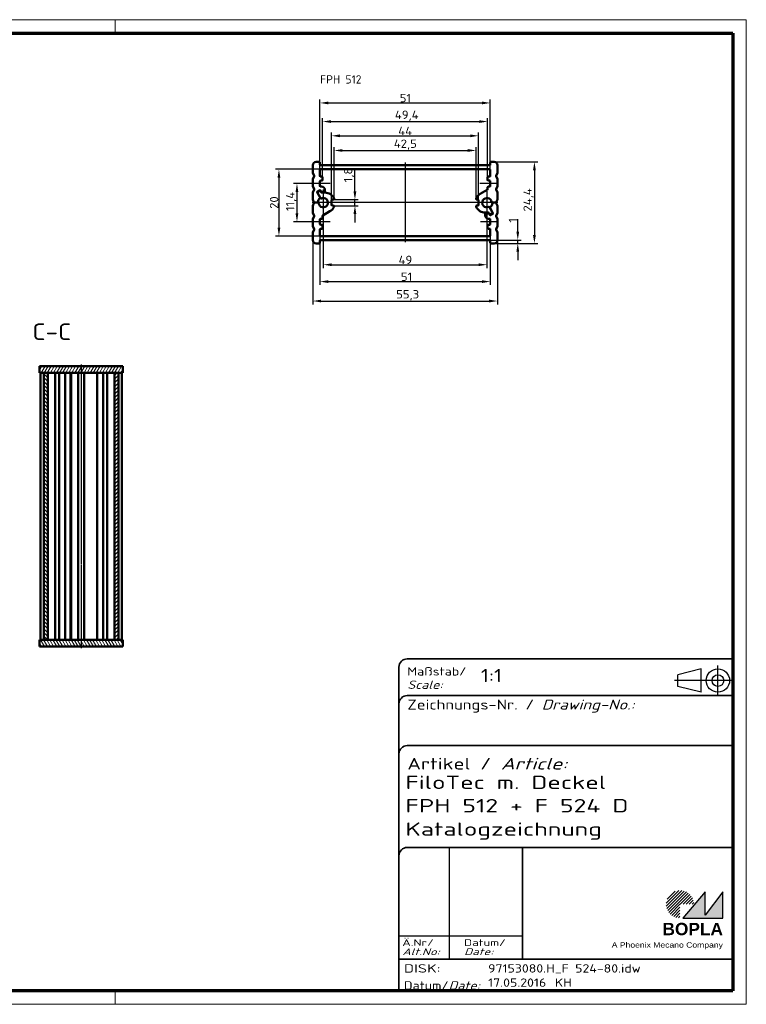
# Model space of a CAD drawing. Header units: millimetres. Extents: x 1 to 419, y 1 to 296.
# Tile 3 of 3: x 201 to 419, y 1 to 296. Entities that reach past the tile are written whole.
import ezdxf
from ezdxf.enums import TextEntityAlignment as Align

# ---------------------------------------------------------------- set-up
doc = ezdxf.new("R2010")
doc.units = ezdxf.units.MM
for name, pattern in [('ACAD_ISO04W100', [30, 24, -3, 0, -3]), ('CHAIN', [0.3543, 0.2362, -0.0295, 0.0591, -0.0295]), ('DASH_DOT', [0.37, 0.24, -0.06, 0.01, -0.06]), ('DASHED', [0.2067, 0.1654, -0.0413])]:
    doc.linetypes.add(name, pattern=pattern)
doc.layers.get('0').update_dxf_attribs({"lineweight": 25})
for name, color, linetype, lineweight in [('Bemaßung (ISO)', 1, 'Continuous', 25), ('Mittellinie (ISO)', 1, 'DASH_DOT', 25), ('Mittelpunktmarkierung (ISO)', 1, 'DASH_DOT', 25), ('Rahmen (ISO)', 7, 'Continuous', 70), ('Schraffur (ISO)', 1, 'Continuous', 18), ('Sichtbar (ISO)', 7, 'Continuous', 50), ('Sichtbar schmal (ISO)', 1, 'Continuous', 25), ('Symbol (ISO)', 1, 'Continuous', 25), ('Titel (ISO)', 5, 'Continuous', 50), ('Verdeckt (ISO)', 5, 'DASHED', 35)]:
    doc.layers.add(name, color=color, linetype=linetype, lineweight=lineweight)
doc.styles.add('2_5', font='isocpeur.ttf', dxfattribs={"width": 1.1})
doc.styles.add('5', font='isocpeur.ttf', dxfattribs={"width": 1.1})
doc.styles.add('Notiztext (DIN)', font='isocpeur.ttf', dxfattribs={"width": 1.1})
doc.styles.get("Standard").update_dxf_attribs({"font": 'isocpeur.ttf', "width": 1.1})
doc.styles.add('Textstil142', font='isocpeur.ttf', dxfattribs={"width": 1.4})
doc.styles.add('Textstil143', font='isocpeur.ttf', dxfattribs={"width": 1.4})
doc.styles.add('Textstil144', font='isocpeur.ttf', dxfattribs={"width": 1.4})
doc.styles.add('Textstil242', font='isocpeur.ttf', dxfattribs={"width": 1.2})
doc.styles.add('Textstil243', font='isocpeur.ttf', dxfattribs={"width": 1.4})
doc.styles.add('Textstil248', font='isocpeui.ttf', dxfattribs={"width": 1.2})
doc.styles.add('Textstil249', font='isocpeui.ttf', dxfattribs={"width": 1.4})
doc.styles.add('Textstil68', font='isocpeur.ttf', dxfattribs={"width": 1.2})
doc.dimstyles.new('Standard (DIN)', dxfattribs={"dimtxt": 2.5, "dimasz": 2.5, "dimexe": 1, "dimexo": 0, "dimgap": 0.2, "dimtad": 1, "dimdec": 6, "dimrnd": 1e-08, "dimtxsty": '2_5', "dimcen": 0.09, "dimdle": 7, "dimclrd": 256, "dimclre": 256, "dimclrt": 5, "dimadec": 6, "dimazin": 2, "dimtfac": 0.72, "dimtmove": 0, "dimatfit": 3, "dimfxl": 1, "dimtolj": 1, "dimlwd": -1, "dimlwe": -1, "dimarcsym": 0})

# ---------------------------------------------------------------- blocks, each defined once
blk = doc.blocks.new('Ränder Bopla-A3-Rahmen')
at = {"color": 1, "linetype": 'Continuous', "lineweight": 18}
for p, q in [((1, 296), (419, 296)), ((1, 1), (1, 296)), ((125, 296), (125, 292)), ((230, 296), (230, 292)), ((419, 296), (419, 1)), ((125, 5), (125, 1)), ((230, 5), (230, 1)), ((419, 1), (1, 1))]:
    blk.add_line(p, q, dxfattribs=at)
at = {"color": 3, "linetype": 'Continuous', "lineweight": 70}
for p, q in [((20, 292), (415, 292)), ((20, 5), (20, 292)), ((415, 292), (415, 5)), ((415, 5), (20, 5))]:
    blk.add_line(p, q, dxfattribs=at)
at = {"layer": 'Rahmen (ISO)', "color": 1, "insert": (19, 55), "char_height": 2.03, "width": 168.977, "attachment_point": 7, "rotation": 90, "style": 'Notiztext (DIN)'}
blk.add_mtext('\\fISOCPEUR|b0|i0;\\W1.20;\\H2.0300;"Schutzvermerk nach DIN ISO 16016 beachten" \\fISOCPEUR|b0|i1;\\W1.20;\\H2.0300;"Please pay attention to copyright note DIN ISO 16016"', dxfattribs=at)
blk = doc.blocks.new('*D12')
at = {"layer": 'Bemaßung (ISO)'}
for p, q in [((301.81, 244.58), (301.81, 251.2)), ((295.39, 242.08), (302.81, 242.08)), ((301.81, 240.28), (301.81, 242.08)), ((295.39, 240.28), (302.81, 240.28)), ((301.81, 237.78), (301.81, 235.28))]:
    blk.add_line(p, q, dxfattribs=at)
for points in [[(301.39, 244.58), (302.23, 244.58), (301.81, 242.08)], [(301.39, 237.78), (302.23, 237.78), (301.81, 240.28)]]:
    blk.add_solid(points, dxfattribs=at)
at = {"layer": 'Defpoints', "color": 0}
for p in [(295.39, 242.08), (295.39, 240.28), (301.81, 240.28)]:
    blk.add_point(p, dxfattribs=at)
at = {"layer": 'Bemaßung (ISO)', "color": 5, "insert": (301.61, 247.28), "char_height": 2.5, "attachment_point": 7, "rotation": 90, "style": '2_5'}
blk.add_mtext('\\A1;1,8', dxfattribs=at)
blk = doc.blocks.new('*D13')
at = {"layer": 'Bemaßung (ISO)'}
for p, q in [((289.04, 246.88), (283.46, 246.88)), ((284.46, 244.38), (284.46, 237.98)), ((289.04, 235.48), (283.46, 235.48))]:
    blk.add_line(p, q, dxfattribs=at)
for points in [[(284.04, 244.38), (284.87, 244.38), (284.46, 246.88)], [(284.04, 237.98), (284.87, 237.98), (284.46, 235.48)]]:
    blk.add_solid(points, dxfattribs=at)
at = {"layer": 'Defpoints', "color": 0}
for p in [(289.04, 246.88), (284.46, 235.48), (289.04, 235.48)]:
    blk.add_point(p, dxfattribs=at)
at = {"layer": 'Bemaßung (ISO)', "color": 5, "insert": (284.26, 238.66), "char_height": 2.5, "attachment_point": 7, "rotation": 90, "style": '2_5'}
blk.add_mtext('\\A1;11,4', dxfattribs=at)
blk = doc.blocks.new('*D14')
at = {"layer": 'Bemaßung (ISO)'}
for p, q in [((291.54, 251.18), (278.06, 251.18)), ((279.06, 248.68), (279.06, 233.68)), ((291.54, 231.18), (278.06, 231.18))]:
    blk.add_line(p, q, dxfattribs=at)
for points in [[(278.65, 248.68), (279.48, 248.68), (279.06, 251.18)], [(278.65, 233.68), (279.48, 233.68), (279.06, 231.18)]]:
    blk.add_solid(points, dxfattribs=at)
at = {"layer": 'Defpoints', "color": 0}
for p in [(291.54, 251.18), (279.06, 231.18), (291.54, 231.18)]:
    blk.add_point(p, dxfattribs=at)
at = {"layer": 'Bemaßung (ISO)', "color": 5, "insert": (278.86, 239.33), "char_height": 2.5, "attachment_point": 7, "rotation": 90, "style": '2_5'}
blk.add_mtext('\\A1;20', dxfattribs=at)
blk = doc.blocks.new('*D15')
at = {"layer": 'Bemaßung (ISO)'}
for p, q in [((350.58, 232.48), (350.58, 236.21)), ((342.14, 229.98), (351.58, 229.98)), ((343.49, 228.98), (351.58, 228.98)), ((350.58, 228.98), (350.58, 229.98)), ((350.58, 226.48), (350.58, 223.98))]:
    blk.add_line(p, q, dxfattribs=at)
for points in [[(350.16, 232.48), (350.99, 232.48), (350.58, 229.98)], [(350.16, 226.48), (350.99, 226.48), (350.58, 228.98)]]:
    blk.add_solid(points, dxfattribs=at)
at = {"layer": 'Defpoints', "color": 0}
for p in [(342.14, 229.98), (343.49, 228.98), (350.58, 229.98)]:
    blk.add_point(p, dxfattribs=at)
at = {"layer": 'Bemaßung (ISO)', "color": 5, "insert": (350.38, 235.18), "char_height": 2.5, "attachment_point": 7, "rotation": 90, "style": '2_5'}
blk.add_mtext('\\A1;1', dxfattribs=at)
blk = doc.blocks.new('*D16')
at = {"layer": 'Bemaßung (ISO)'}
for p, q in [((343.49, 253.38), (356.56, 253.38)), ((355.56, 250.88), (355.56, 231.48)), ((343.49, 228.98), (356.56, 228.98))]:
    blk.add_line(p, q, dxfattribs=at)
for points in [[(355.14, 250.88), (355.97, 250.88), (355.56, 253.38)], [(355.14, 231.48), (355.97, 231.48), (355.56, 228.98)]]:
    blk.add_solid(points, dxfattribs=at)
at = {"layer": 'Defpoints', "color": 0}
for p in [(343.49, 253.38), (343.49, 228.98), (355.56, 228.98)]:
    blk.add_point(p, dxfattribs=at)
at = {"layer": 'Bemaßung (ISO)', "color": 5, "insert": (355.36, 238.53), "char_height": 2.5, "attachment_point": 7, "rotation": 90, "style": '2_5'}
blk.add_mtext('\\A1;24,4', dxfattribs=at)
blk = doc.blocks.new('*D17')
at = {"layer": 'Bemaßung (ISO)'}
for p, q in [((292.34, 237.28), (292.34, 221.59)), ((341.34, 237.28), (341.34, 221.59)), ((294.84, 222.59), (338.84, 222.59))]:
    blk.add_line(p, q, dxfattribs=at)
for points in [[(294.84, 223), (294.84, 222.17), (292.34, 222.59)], [(338.84, 223), (338.84, 222.17), (341.34, 222.59)]]:
    blk.add_solid(points, dxfattribs=at)
at = {"layer": 'Defpoints', "color": 0}
for p in [(292.34, 237.28), (341.34, 237.28), (341.34, 222.59)]:
    blk.add_point(p, dxfattribs=at)
at = {"layer": 'Bemaßung (ISO)', "color": 5, "insert": (314.87, 222.79), "char_height": 2.5, "attachment_point": 7, "style": '2_5'}
blk.add_mtext('\\A1;49', dxfattribs=at)
blk = doc.blocks.new('*D18')
at = {"layer": 'Bemaßung (ISO)'}
for p, q in [((291.34, 231.38), (291.34, 216.53)), ((342.34, 231.38), (342.34, 216.53)), ((293.84, 217.53), (339.84, 217.53))]:
    blk.add_line(p, q, dxfattribs=at)
for points in [[(293.84, 217.95), (293.84, 217.11), (291.34, 217.53)], [(339.84, 217.95), (339.84, 217.11), (342.34, 217.53)]]:
    blk.add_solid(points, dxfattribs=at)
at = {"layer": 'Defpoints', "color": 0}
for p in [(291.34, 231.38), (342.34, 231.38), (342.34, 217.53)]:
    blk.add_point(p, dxfattribs=at)
at = {"layer": 'Bemaßung (ISO)', "color": 5, "insert": (315.57, 217.73), "char_height": 2.5, "attachment_point": 7, "style": '2_5'}
blk.add_mtext('\\A1;51', dxfattribs=at)
blk = doc.blocks.new('*D19')
at = {"layer": 'Bemaßung (ISO)'}
for p, q in [((289.19, 229.98), (289.19, 210.71)), ((344.49, 229.98), (344.49, 210.71)), ((291.69, 211.71), (341.99, 211.71))]:
    blk.add_line(p, q, dxfattribs=at)
for points in [[(291.69, 212.13), (291.69, 211.29), (289.19, 211.71)], [(341.99, 212.13), (341.99, 211.29), (344.49, 211.71)]]:
    blk.add_solid(points, dxfattribs=at)
at = {"layer": 'Defpoints', "color": 0}
for p in [(289.19, 229.98), (344.49, 229.98), (344.49, 211.71)]:
    blk.add_point(p, dxfattribs=at)
at = {"layer": 'Bemaßung (ISO)', "color": 5, "insert": (314.16, 211.91), "char_height": 2.5, "attachment_point": 7, "style": '2_5'}
blk.add_mtext('\\A1;55,3', dxfattribs=at)
blk = doc.blocks.new('*D20')
at = {"layer": 'Bemaßung (ISO)'}
for p, q in [((294.84, 241.88), (294.84, 262.21)), ((297.34, 261.21), (336.34, 261.21)), ((338.84, 241.88), (338.84, 262.21))]:
    blk.add_line(p, q, dxfattribs=at)
for points in [[(297.34, 261.63), (297.34, 260.79), (294.84, 261.21)], [(336.34, 261.63), (336.34, 260.79), (338.84, 261.21)]]:
    blk.add_solid(points, dxfattribs=at)
at = {"layer": 'Defpoints', "color": 0}
for p in [(338.84, 261.21), (294.84, 241.88), (338.84, 241.88)]:
    blk.add_point(p, dxfattribs=at)
at = {"layer": 'Bemaßung (ISO)', "color": 5, "insert": (314.78, 261.41), "char_height": 2.5, "attachment_point": 7, "style": '2_5'}
blk.add_mtext('\\A1;44', dxfattribs=at)
blk = doc.blocks.new('*D21')
at = {"layer": 'Bemaßung (ISO)'}
for p, q in [((295.59, 242.34), (295.59, 257.82)), ((298.09, 256.82), (335.59, 256.82)), ((338.09, 242.34), (338.09, 257.82))]:
    blk.add_line(p, q, dxfattribs=at)
for points in [[(298.09, 257.24), (298.09, 256.4), (295.59, 256.82)], [(335.59, 257.24), (335.59, 256.4), (338.09, 256.82)]]:
    blk.add_solid(points, dxfattribs=at)
at = {"layer": 'Defpoints', "color": 0}
for p in [(338.09, 256.82), (295.59, 242.34), (338.09, 242.34)]:
    blk.add_point(p, dxfattribs=at)
at = {"layer": 'Bemaßung (ISO)', "color": 5, "insert": (313.45, 257.02), "char_height": 2.5, "attachment_point": 7, "style": '2_5'}
blk.add_mtext('\\A1;42,5', dxfattribs=at)
blk = doc.blocks.new('*D22')
at = {"layer": 'Bemaßung (ISO)'}
for p, q in [((292.14, 248.78), (292.14, 266.48)), ((341.54, 248.78), (341.54, 266.48)), ((294.64, 265.48), (339.04, 265.48))]:
    blk.add_line(p, q, dxfattribs=at)
for points in [[(294.64, 265.89), (294.64, 265.06), (292.14, 265.48)], [(339.04, 265.89), (339.04, 265.06), (341.54, 265.48)]]:
    blk.add_solid(points, dxfattribs=at)
at = {"layer": 'Defpoints', "color": 0}
for p in [(341.54, 265.48), (292.14, 248.78), (341.54, 248.78)]:
    blk.add_point(p, dxfattribs=at)
at = {"layer": 'Bemaßung (ISO)', "color": 5, "insert": (313.77, 265.68), "char_height": 2.5, "attachment_point": 7, "style": '2_5'}
blk.add_mtext('\\A1;49,4', dxfattribs=at)
blk = doc.blocks.new('*D23')
at = {"layer": 'Bemaßung (ISO)'}
for p, q in [((291.34, 250.98), (291.34, 272.06)), ((342.34, 250.98), (342.34, 272.06)), ((293.84, 271.06), (339.84, 271.06))]:
    blk.add_line(p, q, dxfattribs=at)
for points in [[(293.84, 271.47), (293.84, 270.64), (291.34, 271.06)], [(339.84, 271.47), (339.84, 270.64), (342.34, 271.06)]]:
    blk.add_solid(points, dxfattribs=at)
at = {"layer": 'Defpoints', "color": 0}
for p in [(342.34, 271.06), (291.34, 250.98), (342.34, 250.98)]:
    blk.add_point(p, dxfattribs=at)
at = {"layer": 'Bemaßung (ISO)', "color": 5, "insert": (315.23, 271.26), "char_height": 2.5, "attachment_point": 7, "style": '2_5'}
blk.add_mtext('\\A1;51', dxfattribs=at)
blk = doc.blocks.new('Schriftfelder Katalogzeichnung')
at = {"layer": 'Schraffur (ISO)'}
h = blk.add_hatch(dxfattribs=at)
h.set_pattern_fill('ANSI31', color=1, scale=5.08, style=0)
h.set_pattern_definition([(45, (0, 0), (-0.4490128, 0.4490128), [])])
edge = h.paths.add_edge_path()
edge.add_line((395.78, 37.31), (391.63, 37.31))
edge.add_line((391.63, 37.31), (391.63, 33.16))
edge.add_arc((391.63, 37.31), 4.15, 0, 270, ccw=False)
blk.add_hatch(color=7, dxfattribs=at).paths.add_polyline_path([(392.48, 33.16), (404.48, 33.16), (404.48, 40.96), (399.18, 34.06), (399.18, 40.96)])
at = {"color": 5, "linetype": 'Continuous'}
for p, q in [((397.98, 107.81), (390.98, 106.06)), ((397.98, 100.81), (397.98, 107.81)), ((390.98, 102.56), (390.98, 106.06)), ((397.98, 100.81), (390.98, 102.56))]:
    blk.add_line(p, q, dxfattribs=at)
at = {"color": 1, "linetype": 'ACAD_ISO04W100'}
for p, q in [((402.98, 99.81), (402.98, 108.81)), ((407.48, 104.31), (389.98, 104.31))]:
    blk.add_line(p, q, dxfattribs=at)
at = {"color": 1, "linetype": 'Continuous', "lineweight": 25}
for p, q in [((322.48, 54.31), (322.48, 20.81)), ((307.48, 27.81), (344.48, 27.81))]:
    blk.add_line(p, q, dxfattribs=at)
at = {"color": 7, "linetype": 'Continuous'}
for p, q in [((399.18, 40.96), (392.48, 33.16)), ((404.48, 40.96), (399.18, 34.06)), ((399.18, 34.06), (399.18, 40.96)), ((404.48, 33.16), (404.48, 40.96)), ((392.48, 33.16), (404.48, 33.16))]:
    blk.add_line(p, q, dxfattribs=at)
at = {"color": 5, "linetype": 'Continuous'}
for radius in [3.5, 1.75]:
    blk.add_circle((402.98, 104.31), radius, dxfattribs=at)
at = {"layer": 'Titel (ISO)', "lineweight": 18}
for p, q in [((410.48, 7.31), (411.48, 7.31)), ((411.48, 7.31), (411.48, 8.31))]:
    blk.add_line(p, q, dxfattribs=at)
at = {"layer": 'Verdeckt (ISO)', "color": 5, "linetype": 'Continuous', "lineweight": 35}
for p, q in [((407.48, 110.81), (309.98, 110.81)), ((307.48, 108.31), (307.48, 11.31)), ((407.48, 99.81), (309.98, 99.81)), ((407.48, 84.81), (309.98, 84.81)), ((407.48, 54.31), (309.98, 54.31)), ((407.48, 20.81), (307.48, 20.81))]:
    blk.add_line(p, q, dxfattribs=at)
at = {"layer": 'Verdeckt (ISO)', "color": 5, "linetype": 'Continuous'}
blk.add_line((344.48, 54.31), (344.48, 20.81), dxfattribs=at)
at = {"layer": 'Verdeckt (ISO)', "color": 5, "linetype": 'Continuous', "lineweight": 35}
for centre in [(309.98, 108.31), (309.98, 97.31), (309.98, 82.31), (309.98, 51.81)]:
    blk.add_arc(centre, 2.5, 90, 180, dxfattribs=at)
at = {"color": 5, "style": 'Textstil142', "width": 1.4}
blk.add_text('DISK:', height=2.5, dxfattribs=at).set_placement((308.98, 16.81))
at = {"color": 7, "insert": (309.98, 77.64), "char_height": 3.5, "attachment_point": 7}
blk.add_mtext('\\fISOCPEUR|b0|i0;\\W1.30;\\H3.5000;Artikel / \\fISOCPEUR|b0|i1;\\W1.30;\\H3.5000;Article:', dxfattribs=at)
at = {"color": 5, "insert": (308.98, 11.72), "char_height": 2.5, "attachment_point": 7}
blk.add_mtext('\\fISOCPEUR|b0|i0;\\W1.20;\\H2.5000;Datum/\\fISOCPEUR|b0|i1;\\W1.20;\\H2.5000;Date:', dxfattribs=at)
at = {"color": 5, "style": 'Textstil68', "width": 1.2}
for tag, p in [('DATEINAME_001', (334.18, 16.81)), ('ERSTELLUNGSDATUM_001', (334.18, 12.56)), ('50-Namenskürzel_001', (354.18, 12.56))]:
    blk.add_attdef(tag, p, '', height=2.5, dxfattribs=at)
at = {"layer": 'Sichtbar schmal (ISO)', "color": 1}
for s, height, style, width, p in [('Maßstab/', 2.5, 'Textstil68', 1.2, (309.98, 105.81)), ('Scale:', 2.5, 'Textstil248', 1.2, (309.98, 101.81)), ('Ä.Nr/', 2, 'Textstil144', 1.4, (308.48, 24.81)), ('Datum/', 2, 'Textstil144', 1.4, (326.98, 24.81)), ('Alt.No:', 2, 'Textstil249', 1.4, (308.48, 22.06)), ('Date:', 2, 'Textstil249', 1.4, (326.98, 22.06))]:
    blk.add_text(s, height=height, dxfattribs=dict(at, style=style, width=width)).set_placement(p)
at = {"layer": 'Sichtbar schmal (ISO)', "color": 1, "insert": (309.98, 94.71), "char_height": 3, "attachment_point": 7}
blk.add_mtext('\\fISOCPEUR|b0|i0;\\W1.20;\\H3.0000;Zeichnungs-Nr. / \\fISOCPEUR|b0|i1;\\W1.20;\\H3.0000;Drawing-No.:', dxfattribs=at)
at = {"layer": 'Sichtbar schmal (ISO)', "color": 1, "style": 'Textstil144', "width": 1.4}
for tag, p in [('19-Ä-Nr._-10-', (309.48, 53.56)), ('19-Datum_-10-', (324.48, 53.56)), ('18-Ä-Nr._-9-', (309.48, 51.06)), ('18-Datum_-9-', (324.48, 51.06)), ('17-Ä-Nr._-8-', (309.48, 48.56)), ('17-Datum_-8-', (324.48, 48.56)), ('16-Ä-Nr._-7-', (309.48, 46.06)), ('16-Datum_-7-', (324.48, 46.06)), ('15-Ä-Nr._-6-', (309.48, 43.56)), ('14-Ä-Nr._-5-', (309.48, 41.06)), ('15-Datum_-6-', (324.48, 43.56)), ('13-Ä-Nr._-4-', (309.48, 38.56)), ('14-Datum_-5-', (324.48, 41.06)), ('13-Datum_-4-', (324.48, 38.56)), ('12-Ä-Nr._-3-', (309.48, 36.06)), ('12-Datum_-3-', (324.48, 36.06)), ('11-Ä-Nr._-2-', (309.48, 33.56)), ('11-Datum_-2-', (324.48, 33.56)), ('10-Ä-Nr._-1-', (309.48, 31.06)), ('10-Datum_-1-', (324.48, 31.06))]:
    blk.add_attdef(tag, text='', height=2, dxfattribs=at).set_placement(p, align=Align.TOP_LEFT)
at = {"layer": 'Titel (ISO)', "color": 7, "insert": (404.48, 27.96), "char_height": 3.7, "width": 19.8847, "attachment_point": 9, "style": 'Notiztext (DIN)'}
blk.add_mtext('\\fArial|b1|i0;\\H3.7000;BOPLA', dxfattribs=at)
at = {"layer": 'Titel (ISO)', "color": 5, "insert": (404.48, 23.81), "char_height": 1.6, "width": 34.8824, "attachment_point": 9, "style": 'Notiztext (DIN)'}
blk.add_mtext('\\fArial|b0|i0;\\W1.15;\\H1.6000;A Phoenix Mecano Company', dxfattribs=at)
at = {"layer": 'Titel (ISO)', "color": 7}
for tag, p, height, style, width in [('02-Maßstab_001', (332, 103.81), 4, 'Textstil242', 1.2), ('07-Artikel-Modell_001', (309.43, 71.81), 3.98, 'Textstil243', 1.4), ('08-Artikel-Benennung_001', (309.42, 64.81), 4, 'Textstil143', 1.4), ('09-Artikel-Benennung_(2.Zeile)_001', (309.43, 57.81), 3.98, 'Textstil243', 1.4)]:
    blk.add_attdef(tag, p, '', height=height, dxfattribs=dict(at, style=style, width=width))
at = {"layer": 'Titel (ISO)', "color": 7, "style": 'Textstil143', "width": 1.4}
blk.add_attdef('03-Zchn.Nr.', text='', height=4, dxfattribs=at).set_placement((332.48, 92.31), align=Align.TOP_LEFT)

msp = doc.modelspace()

# ---------------------------------------------------------------- hatches: boundary and pattern name
at = {"layer": 'Schraffur (ISO)'}
h = msp.add_hatch(dxfattribs=at)
h.set_pattern_fill('ANSI31', color=256, scale=6.35, angle=14.999977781, style=0)
h.set_pattern_definition([(59.99998, (0, 0), (-0.6874075, 0.3968753), [])])
h.paths.add_polyline_path([(207.3756236, 190.1747177), (208.6256236, 190.1747177), (209.8256236, 190.1747177), (229.8256236, 190.1747177), (231.0256236, 190.1747177), (232.2756236, 190.1747177), (232.2756236, 192.1747177), (207.3756236, 192.1747177)])
h = msp.add_hatch(dxfattribs=at)
h.set_pattern_fill('ANSI31', color=256, scale=6.35, angle=90.000210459, style=0)
h.set_pattern_definition([(135.0002, (0, 0), (-0.561264, -0.561268), [])])
h.paths.add_polyline_path([(209.8256236, 190.1747177), (208.6256236, 190.1747177), (208.6256236, 110.1747177), (209.8256236, 110.1747177)])
h = msp.add_hatch(dxfattribs=at)
h.set_pattern_fill('ANSI31', color=256, scale=6.35, style=0)
h.set_pattern_definition([(45, (0, 0), (-0.561266, 0.561266), [])])
h.paths.add_polyline_path([(231.0256236, 190.1747177), (229.8256236, 190.1747177), (229.8256236, 110.1747177), (231.0256236, 110.1747177)])
h = msp.add_hatch(dxfattribs=at)
h.set_pattern_fill('ANSI31', color=256, scale=6.35, angle=75.000175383, style=0)
h.set_pattern_definition([(120.00018, (0, 0), (-0.6874064, -0.396877), [])])
h.paths.add_polyline_path([(232.2756236, 110.1747177), (231.0256236, 110.1747177), (229.8256236, 110.1747177), (209.8256236, 110.1747177), (208.6256236, 110.1747177), (207.3756236, 110.1747177), (207.3756236, 108.1747177), (232.2756236, 108.1747177)])

# ---------------------------------------------------------------- linework, layer by layer
at = {"layer": 'Mittellinie (ISO)', "linetype": 'CHAIN'}
for p, q in [((316.8384529, 253.1895869), (316.8384529, 229.3345034)), ((294.3884529, 246.8832045), (289.0384529, 246.8832045)), ((344.6384529, 246.8832045), (339.2384529, 246.8832045)), ((344.6384529, 241.1832045), (289.0384529, 241.1832045)), ((294.4384529, 235.4832045), (289.0384529, 235.4832045)), ((344.6384529, 235.4832045), (339.2884529, 235.4832045)), ((219.8256236, 192.6747177), (219.8256236, 107.6747177))]:
    msp.add_line(p, q, dxfattribs=at)
at = {"layer": 'Mittelpunktmarkierung (ISO)', "linetype": 'CHAIN'}
for p, q in [((292.3384529, 245.0832045), (292.3384529, 237.2832045)), ((341.3384529, 245.0832045), (341.3384529, 237.2832045)), ((296.2384529, 241.1832045), (289.8384529, 241.1832045)), ((343.8384529, 241.1832045), (337.4384529, 241.1832045))]:
    msp.add_line(p, q, dxfattribs=at)
at = {"layer": 'Sichtbar (ISO)'}
for p, q in [((289.1884529, 252.3832045), (289.1884529, 250.2220805)), ((291.1384529, 253.3832045), (290.1884529, 253.3832045)), ((291.3384529, 252.5832045), (291.3384529, 253.1832045)), ((291.3384529, 250.9832045), (291.3384529, 249.1832045)), ((291.5384529, 252.3832045), (342.1384529, 252.3832045)), ((342.1384529, 251.1832045), (291.5384529, 251.1832045)), ((342.3384529, 253.1832045), (342.3384529, 252.5832045)), ((342.3384529, 249.1832045), (342.3384529, 250.9832045)), ((343.4884529, 253.3832045), (342.5384529, 253.3832045)), ((344.4884529, 252.3832045), (344.4884529, 250.2220805)), ((289.1884529, 248.1443284), (289.1884529, 246.2220805)), ((289.2030162, 250.1471592), (289.562209, 249.2581258)), ((289.562209, 249.1082831), (289.2030162, 248.2192497)), ((291.5384529, 248.9832045), (291.9384529, 248.9832045)), ((292.1384529, 248.7832045), (292.1384529, 247.9832045)), ((341.5384529, 247.9832045), (341.5384529, 248.7832045)), ((341.7384529, 248.9832045), (342.1384529, 248.9832045)), ((344.1146969, 249.2581258), (344.4738897, 250.1471592)), ((344.4738897, 248.2192497), (344.1146969, 249.1082831)), ((344.4884529, 248.1443284), (344.4884529, 246.2220805)), ((289.2030162, 246.1471592), (289.562209, 245.2581258)), ((289.562209, 245.1082831), (289.2030162, 244.2192497)), ((291.2178758, 244.924101), (290.611658, 244.574101)), ((291.3384529, 247.5832045), (291.3384529, 246.1832045)), ((291.7033676, 244.4832045), (291.4910809, 244.8508959)), ((291.9384529, 247.7832045), (291.5384529, 247.7832045)), ((291.5384529, 245.9832045), (291.8384529, 245.9832045)), ((292.8384529, 244.9832045), (292.8384529, 244.5832045)), ((339.3384529, 243.7812807), (341.4384529, 244.9937162)), ((341.5384529, 245.1669213), (341.5384529, 245.7832045)), ((342.1384529, 247.7832045), (341.7384529, 247.7832045)), ((341.7384529, 245.9832045), (342.1384529, 245.9832045)), ((342.3384529, 246.1832045), (342.3384529, 247.5832045)), ((344.1146969, 245.2581258), (344.4738897, 246.1471592)), ((344.4738897, 244.2192497), (344.1146969, 245.1082831)), ((289.1884529, 244.1443284), (289.1884529, 242.2220805)), ((289.2030162, 242.1471592), (289.5419441, 241.3082831)), ((290.5384529, 244.3008959), (291.4188742, 242.7759615)), ((291.5447275, 242.5579772), (290.6384529, 244.1276908)), ((290.711658, 244.4008959), (291.2312732, 244.7008959)), ((291.5044783, 244.6276908), (291.7033676, 244.2832045)), ((292.6384529, 244.3832045), (291.8765727, 244.3832045)), ((291.8765727, 244.1832045), (292.8384529, 244.1832045)), ((295.3884529, 242.0832045), (295.0384529, 242.0832045)), ((295.5884529, 242.3397078), (295.5884529, 242.2832045)), ((338.0884529, 242.2832045), (338.0884529, 242.3397078)), ((338.6384529, 242.0832045), (338.2884529, 242.0832045)), ((344.1349618, 241.3082831), (344.4738897, 242.1471592)), ((344.4884529, 244.1443284), (344.4884529, 242.2220805)), ((289.1884529, 238.2220805), (289.1884529, 240.1443284)), ((289.5419441, 241.0581258), (289.2030162, 240.2192497)), ((290.4992955, 241.1832045), (289.7273809, 241.1832045)), ((289.7273809, 241.1832045), (290.7510021, 241.1832045)), ((294.8384529, 241.8832045), (294.8384529, 240.4832045)), ((295.0384529, 240.2832045), (295.3884529, 240.2832045)), ((295.5884529, 240.0832045), (295.5884529, 240.0267011)), ((338.0884529, 240.0267011), (338.0884529, 240.0832045)), ((338.2884529, 240.2832045), (338.6384529, 240.2832045)), ((338.8384529, 240.4832045), (338.8384529, 241.8832045)), ((342.1321783, 239.8084318), (343.0384529, 238.2387181)), ((343.1384529, 238.065513), (342.2580316, 239.5904474)), ((343.949525, 241.1832045), (342.9259037, 241.1832045)), ((343.1776103, 241.1832045), (343.949525, 241.1832045)), ((344.4738897, 240.2192497), (344.1349618, 241.0581258)), ((344.4884529, 238.2220805), (344.4884529, 240.1443284)), ((289.1884529, 234.2220805), (289.1884529, 236.1443284)), ((289.2030162, 238.1471592), (289.562209, 237.2581258)), ((289.562209, 237.1082831), (289.2030162, 236.2192497)), ((291.3384529, 236.1832045), (291.3384529, 234.7832045)), ((291.9384529, 236.3832045), (291.5384529, 236.3832045)), ((292.1384529, 237.1994876), (292.1384529, 236.5832045)), ((294.3384529, 238.5851283), (292.2384529, 237.3726927)), ((341.8003331, 238.1832045), (340.8384529, 238.1832045)), ((340.8384529, 237.3832045), (340.8384529, 237.7832045)), ((341.0384529, 237.9832045), (341.8003331, 237.9832045)), ((342.1384529, 236.3832045), (341.8384529, 236.3832045)), ((342.1724275, 237.7387181), (341.9735382, 238.0832045)), ((341.9735382, 237.8832045), (342.185825, 237.515513)), ((342.3384529, 234.7832045), (342.3384529, 236.1832045)), ((342.9652478, 237.965513), (342.4456326, 237.665513)), ((342.4590301, 237.4423079), (343.0652478, 237.7923079)), ((344.1146969, 237.2581258), (344.4738897, 238.1471592)), ((344.4738897, 236.2192497), (344.1146969, 237.1082831)), ((344.4884529, 234.2220805), (344.4884529, 236.1443284)), ((289.2030162, 234.1471592), (289.562209, 233.2581258)), ((289.562209, 233.1082831), (289.2030162, 232.2192497)), ((291.3384529, 233.1832045), (291.3384529, 231.3832045)), ((291.5384529, 234.5832045), (291.9384529, 234.5832045)), ((291.9384529, 233.3832045), (291.5384529, 233.3832045)), ((292.1384529, 234.3832045), (292.1384529, 233.5832045)), ((341.5384529, 233.5832045), (341.5384529, 234.3832045)), ((341.7384529, 234.5832045), (342.1384529, 234.5832045)), ((342.1384529, 233.3832045), (341.7384529, 233.3832045)), ((342.3384529, 231.3832045), (342.3384529, 233.1832045)), ((344.1146969, 233.2581258), (344.4738897, 234.1471592)), ((344.4738897, 232.2192497), (344.1146969, 233.1082831)), ((289.1884529, 229.9832045), (289.1884529, 232.1443284)), ((291.5384529, 231.1832045), (342.1384529, 231.1832045)), ((344.4884529, 229.9832045), (344.4884529, 232.1443284)), ((290.1884529, 228.9832045), (291.1384529, 228.9832045)), ((291.3384529, 229.1832045), (291.3384529, 229.7832045)), ((342.1384529, 229.9832045), (291.5384529, 229.9832045)), ((342.3384529, 229.7832045), (342.3384529, 229.1832045)), ((342.5384529, 228.9832045), (343.4884529, 228.9832045)), ((232.2756236, 192.1747177), (207.3756236, 192.1747177)), ((207.3756236, 192.1747177), (207.3756236, 190.1747177)), ((232.2756236, 190.1747177), (232.2756236, 192.1747177)), ((207.3756236, 190.1747177), (232.2756236, 190.1747177)), ((207.6256236, 190.1747177), (207.6256236, 110.1747177)), ((209.8256236, 190.1747177), (208.6256236, 190.1747177)), ((208.6256236, 190.1747177), (208.6256236, 110.1747177)), ((209.8256236, 110.1747177), (209.8256236, 190.1747177)), ((212.0256236, 190.1747177), (212.0256236, 110.1747177)), ((213.2256236, 110.1747177), (213.2256236, 190.1747177)), ((215.0256236, 110.1747177), (215.0256236, 190.1747177)), ((216.6256236, 110.1747177), (216.6256236, 190.1747177)), ((216.8256236, 110.1747177), (216.8256236, 190.1747177)), ((218.9256236, 110.1747177), (218.9256236, 190.1747177)), ((220.7256236, 190.1747177), (220.7256236, 110.1747177)), ((224.6256236, 110.1747177), (224.6256236, 190.1747177)), ((226.4256236, 190.1747177), (226.4256236, 110.1747177)), ((227.6256236, 110.1747177), (227.6256236, 190.1747177)), ((231.0256236, 190.1747177), (229.8256236, 190.1747177)), ((229.8256236, 190.1747177), (229.8256236, 110.1747177)), ((231.0256236, 110.1747177), (231.0256236, 190.1747177)), ((232.0256236, 110.1747177), (232.0256236, 190.1747177)), ((232.2756236, 110.1747177), (207.3756236, 110.1747177)), ((207.3756236, 110.1747177), (207.3756236, 108.1747177)), ((208.6256236, 110.1747177), (209.8256236, 110.1747177)), ((229.8256236, 110.1747177), (231.0256236, 110.1747177)), ((232.2756236, 108.1747177), (232.2756236, 110.1747177)), ((207.3756236, 108.1747177), (232.2756236, 108.1747177))]:
    msp.add_line(p, q, dxfattribs=at)
for centre, radius, start, end in [((290.1884529, 252.3832045), 1, 90, 180), ((291.1384529, 253.1832045), 0.2, 0, 90), ((291.5384529, 252.5832045), 0.2, 180, 270), ((291.5384529, 250.9832045), 0.2, 90, 180), ((342.1384529, 252.5832045), 0.2, 270, 0), ((342.1384529, 250.9832045), 0.2, 0, 90), ((342.5384529, 253.1832045), 0.2, 90, 180), ((343.4884529, 252.3832045), 1, 0, 90), ((289.3884529, 250.2220805), 0.2, 180, 202), ((289.3884529, 248.1443284), 0.2, 158, 180), ((289.3767722, 249.1832045), 0.2, 338, 22), ((291.5384529, 249.1832045), 0.2, 180, 270), ((291.9384529, 248.7832045), 0.2, 0, 90), ((291.9384529, 247.9832045), 0.2, 270, 0), ((341.7384529, 248.7832045), 0.2, 90, 180), ((341.7384529, 247.9832045), 0.2, 180, 270), ((342.1384529, 249.1832045), 0.2, 270, 0), ((344.3001336, 249.1832045), 0.2, 158, 202), ((344.2884529, 250.2220805), 0.2, 338, 0), ((344.2884529, 248.1443284), 0.2, 0, 22), ((289.3884529, 246.2220805), 0.2, 180, 202), ((289.3767722, 245.1832045), 0.2, 338, 22), ((291.3178758, 244.7508959), 0.2, 30, 120), ((291.5384529, 247.5832045), 0.2, 90, 180), ((291.5384529, 246.1832045), 0.2, 180, 270), ((291.8384529, 244.9832045), 1, 0, 90), ((341.3384529, 245.1669213), 0.2, 300, 0), ((341.7384529, 245.7832045), 0.2, 90, 180), ((342.1384529, 247.5832045), 0.2, 0, 90), ((342.1384529, 246.1832045), 0.2, 270, 0), ((344.3001336, 245.1832045), 0.2, 158, 202), ((344.2884529, 246.2220805), 0.2, 338, 0), ((289.3884529, 244.1443284), 0.2, 158, 180), ((289.3884529, 242.2220805), 0.2, 180, 202), ((290.711658, 244.4008959), 0.2, 120, 210), ((290.811658, 244.2276908), 0.2, 120, 210), ((292.3384529, 241.1832045), 1.65, 126.206267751, 173.793732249), ((292.3384529, 241.1832045), 1.4, 187.180755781, 112.819244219), ((291.3312732, 244.5276908), 0.2, 30, 120), ((291.2456691, 242.6759615), 0.2, 306.206267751, 30), ((291.7179326, 242.6579772), 0.2, 210, 292.819244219), ((291.8765727, 244.5832045), 0.2, 210, 270), ((291.8765727, 244.3832045), 0.2, 210, 270), ((292.6384529, 244.5832045), 0.2, 270, 0), ((292.8384529, 241.1832045), 3, 24.395752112, 90), ((295.0384529, 241.8832045), 0.2, 90, 180), ((295.3884529, 242.2832045), 0.2, 270, 0), ((295.3884529, 242.3397078), 0.2, 0, 24.395752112), ((338.2884529, 242.3397078), 0.2, 155.604247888, 180), ((338.2884529, 242.2832045), 0.2, 180, 270), ((340.8384529, 241.1832045), 3, 120, 155.604247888), ((338.6384529, 241.8832045), 0.2, 0, 90), ((341.3384529, 241.1832045), 1.4, 7.180755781, 292.819244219), ((344.2884529, 244.1443284), 0.2, 0, 22), ((344.2884529, 242.2220805), 0.2, 338, 0), ((289.3884529, 240.1443284), 0.2, 158, 180), ((289.7273809, 241.3832045), 0.2, 202, 270), ((289.7273809, 240.9832045), 0.2, 90, 158), ((290.4992955, 241.3832045), 0.2, 270, 353.793732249), ((290.7510021, 240.9832045), 0.2, 7.180755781, 90), ((292.8384529, 241.1832045), 3, 300, 335.604247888), ((295.0384529, 240.4832045), 0.2, 180, 270), ((295.3884529, 240.0832045), 0.2, 0, 90), ((295.3884529, 240.0267011), 0.2, 335.604247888, 0), ((338.2884529, 240.0832045), 0.2, 90, 180), ((338.2884529, 240.0267011), 0.2, 180, 204.395752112), ((340.8384529, 241.1832045), 3, 204.395752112, 270), ((338.6384529, 240.4832045), 0.2, 270, 0), ((341.9589732, 239.7084318), 0.2, 30, 112.819244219), ((342.4312367, 239.6904474), 0.2, 126.206267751, 210), ((341.3384529, 241.1832045), 1.65, 306.206267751, 353.793732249), ((342.9259037, 241.3832045), 0.2, 187.180755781, 270), ((343.1776103, 240.9832045), 0.2, 90, 173.793732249), ((343.949525, 241.3832045), 0.2, 270, 338), ((343.949525, 240.9832045), 0.2, 22, 90), ((344.2884529, 240.1443284), 0.2, 0, 22), ((289.3884529, 238.2220805), 0.2, 180, 202), ((289.3884529, 236.1443284), 0.2, 158, 180), ((289.3767722, 237.1832045), 0.2, 338, 22), ((291.5384529, 236.1832045), 0.2, 90, 180), ((291.9384529, 236.5832045), 0.2, 270, 0), ((292.3384529, 237.1994876), 0.2, 120, 180), ((341.0384529, 237.7832045), 0.2, 90, 180), ((341.8384529, 237.3832045), 1, 180, 270), ((341.8003331, 237.9832045), 0.2, 30, 90), ((341.8003331, 237.7832045), 0.2, 30, 90), ((342.1384529, 236.1832045), 0.2, 0, 90), ((342.3456326, 237.8387181), 0.2, 210, 300), ((342.3590301, 237.615513), 0.2, 210, 300), ((342.8652478, 238.1387181), 0.2, 300, 30), ((342.9652478, 237.965513), 0.2, 300, 30), ((344.3001336, 237.1832045), 0.2, 158, 202), ((344.2884529, 238.2220805), 0.2, 338, 0), ((344.2884529, 236.1443284), 0.2, 0, 22), ((289.3884529, 234.2220805), 0.2, 180, 202), ((289.3767722, 233.1832045), 0.2, 338, 22), ((291.5384529, 234.7832045), 0.2, 180, 270), ((291.5384529, 233.1832045), 0.2, 90, 180), ((291.9384529, 234.3832045), 0.2, 0, 90), ((291.9384529, 233.5832045), 0.2, 270, 0), ((341.7384529, 234.3832045), 0.2, 90, 180), ((341.7384529, 233.5832045), 0.2, 180, 270), ((342.1384529, 234.7832045), 0.2, 270, 0), ((342.1384529, 233.1832045), 0.2, 0, 90), ((344.3001336, 233.1832045), 0.2, 158, 202), ((344.2884529, 234.2220805), 0.2, 338, 0), ((289.3884529, 232.1443284), 0.2, 158, 180), ((291.5384529, 231.3832045), 0.2, 180, 270), ((342.1384529, 231.3832045), 0.2, 270, 0), ((344.2884529, 232.1443284), 0.2, 0, 22), ((290.1884529, 229.9832045), 1, 180, 270), ((291.1384529, 229.1832045), 0.2, 270, 0), ((291.5384529, 229.7832045), 0.2, 90, 180), ((342.1384529, 229.7832045), 0.2, 0, 90), ((342.5384529, 229.1832045), 0.2, 180, 270), ((343.4884529, 229.9832045), 1, 270, 0)]:
    msp.add_arc(centre, radius, start, end, dxfattribs=at)

# ---------------------------------------------------------------- block references
msp.add_blockref('Ränder Bopla-A3-Rahmen', (0, 0))
msp.add_blockref('Schriftfelder Katalogzeichnung', (7.5158395, -6.3067288)).add_auto_attribs({'DATEINAME_001': '97153080.H_F 524-80.idw', 'ERSTELLUNGSDATUM_001': '17.05.2016', '07-Artikel-Modell_001': 'FiloTec m. Deckel', '50-Namenskürzel_001': 'KH', '02-Maßstab_001': '1:1', '08-Artikel-Benennung_001': 'FPH 512 + F 524 D', '09-Artikel-Benennung_(2.Zeile)_001': 'Katalogzeichnung'})

# ---------------------------------------------------------------- texts
at = {"layer": 'Symbol (ISO)', "color": 5, "insert": (291.3772767, 279.3609848), "char_height": 2.5, "width": 13.179498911, "attachment_point": 1, "style": 'Notiztext (DIN)'}
msp.add_mtext('{\\fISOCPEUR|b0|i0;FPH 512}', dxfattribs=at)
at = {"layer": 'Symbol (ISO)', "color": 3, "insert": (205.2202912, 200.0089109), "char_height": 5, "attachment_point": 7, "style": '5'}
msp.add_mtext('C-C ', dxfattribs=at)

# ---------------------------------------------------------------- dimensions: what is measured, and where the dimension line sits
at = {"layer": 'Bemaßung (ISO)'}
for base, p1, p2, angle, override, picture, middle in [((342.3384529, 271.0566611), (291.3384529, 250.9832045), (342.3384529, 250.9832045), 180, {"dimgap": 0.2, "dimdec": 6, "dimtol": 0, "dimlim": 0, "dimtp": 0, "dimtm": 0, "dimtdec": 2, "dimtofl": 0, "dimatfit": 1}, '*D23', (316.6043278, 271.0566611)), ((341.5384529, 265.4778798), (292.1384529, 248.7832045), (341.5384529, 248.7832045), 180, {"dimgap": 0.2, "dimdec": 6, "dimtol": 0, "dimlim": 0, "dimtp": 0, "dimtm": 0, "dimtdec": 2, "dimtofl": 0, "dimatfit": 1}, '*D22', (317.1344433, 265.4778798)), ((338.8384529, 261.2097698), (294.8384529, 241.8832045), (338.8384529, 241.8832045), 180, {"dimgap": 0.2, "dimdec": 6, "dimtol": 0, "dimlim": 0, "dimtp": 0, "dimtm": 0, "dimtdec": 2, "dimtofl": 0, "dimatfit": 1}, '*D20', (316.7082306, 261.2097698)), ((338.0884529, 256.8185446), (295.5884529, 242.3397078), (338.0884529, 242.3397078), 180, {"dimgap": 0.2, "dimdec": 6, "dimtol": 0, "dimlim": 0, "dimtp": 0, "dimtm": 0, "dimtdec": 2, "dimtofl": 0, "dimatfit": 1}, '*D21', (316.6810689, 256.8185446)), ((279.0648052, 231.1832045), (291.5384529, 251.1832045), (291.5384529, 231.1832045), 90, {"dimgap": 0.2, "dimdec": 6, "dimtol": 0, "dimlim": 0, "dimtp": 0, "dimtm": 0, "dimtdec": 2, "dimtofl": 0, "dimatfit": 1}, '*D14', (279.0648052, 240.975635)), ((301.8094698, 240.2832045), (295.3884529, 242.0832045), (295.3884529, 240.2832045), 90, {"dimgap": 0.2, "dimdec": 6, "dimtol": 0, "dimlim": 0, "dimtp": 0, "dimtm": 0, "dimtdec": 2, "dimtofl": 1, "dimatfit": 1}, '*D12', (301.8094698, 249.1394544)), ((355.5556642, 228.9832045), (343.4884529, 253.3832045), (343.4884529, 228.9832045), 90, {"dimgap": 0.2, "dimdec": 6, "dimtol": 0, "dimlim": 0, "dimtp": 0, "dimtm": 0, "dimtdec": 2, "dimtofl": 0, "dimatfit": 1}, '*D16', (355.5556642, 241.8970674)), ((284.4564687, 235.4832045), (289.0384529, 246.8832045), (289.0384529, 235.4832045), 90, {"dimgap": 0.2, "dimdec": 6, "dimtol": 0, "dimlim": 0, "dimtp": 0, "dimtm": 0, "dimtdec": 2, "dimtofl": 0, "dimatfit": 1}, '*D13', (284.4564687, 241.3380998)), ((341.3384529, 222.5881883), (292.3384529, 237.2832045), (341.3384529, 237.2832045), 180, {"dimgap": 0.2, "dimdec": 6, "dimtol": 0, "dimlim": 0, "dimtp": 0, "dimtm": 0, "dimtdec": 2, "dimtofl": 0, "dimatfit": 1}, '*D17', (316.6545474, 222.5881883)), ((350.5766451, 229.9832045), (343.4884529, 228.9832045), (342.1384529, 229.9832045), 90, {"dimgap": 0.2, "dimdec": 6, "dimtol": 0, "dimlim": 0, "dimtp": 0, "dimtm": 0, "dimtdec": 2, "dimtofl": 1, "dimatfit": 1}, '*D15', (350.5766451, 235.5957045)), ((344.4884529, 211.7099509), (289.1884529, 229.9832045), (344.4884529, 229.9832045), 180, {"dimgap": 0.2, "dimdec": 6, "dimtol": 0, "dimlim": 0, "dimtp": 0, "dimtm": 0, "dimtdec": 2, "dimtofl": 0, "dimatfit": 1}, '*D19', (317.2529196, 211.7099509))]:
    dim = msp.add_linear_dim(base=base, p1=p1, p2=p2, angle=angle, dimstyle='Standard (DIN)', override=override, dxfattribs=at)
    dim.commit()
    dim.dimension.update_dxf_attribs({"geometry": picture, "text_midpoint": middle, "dimtype": 160})
dim = msp.add_linear_dim(base=(342.3384529, 217.5290247), p1=(291.3384529, 231.3832045), p2=(342.3384529, 231.3832045), dimstyle='Standard (DIN)', override={"dimgap": 0.2, "dimdec": 6, "dimtol": 0, "dimlim": 0, "dimtp": 0, "dimtm": 0, "dimtdec": 2, "dimtofl": 0, "dimatfit": 1}, dxfattribs=at)
dim.commit()
dim.dimension.update_dxf_attribs({"geometry": '*D18', "text_midpoint": (316.9466525, 217.5290247), "dimtype": 160})

doc.saveas('drawing.dxf')
